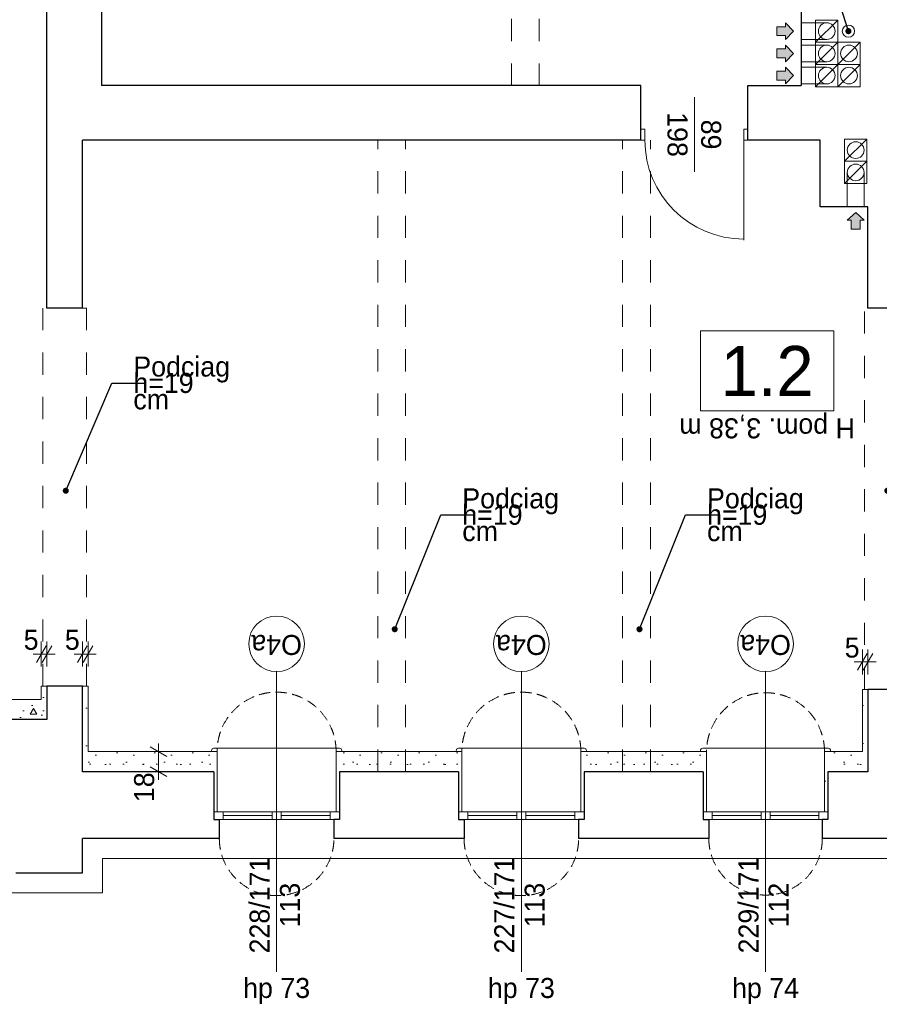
# Model space of a CAD drawing. Extents: x -145259 to -66341, y -2316 to 227384.
# Tile 37 of 141: x -115113 to -107386, y 85621 to 94477. Entities that reach past the tile are written whole.
import ezdxf

# ---------------------------------------------------------------- set-up
doc = ezdxf.new("R2010")
doc.units = 0
doc.header["$MEASUREMENT"] = 0
doc.linetypes.add('Krawędzie ukryte', pattern=[150, 100, -50])
doc.linetypes.add('Przerywana', pattern=[400, 200, -200])
doc.layers.add('Arch ocieplenie', color=7, linetype='Continuous')
doc.layers.add('Arch wymiary', color=7, linetype='Continuous')
for name, color, linetype, lineweight in [('Arch ocieplenie_Nr_Pióra__21', 7, 'Continuous', 13), ('Arch opisy okien_Nr_Pióra__21', 7, 'Continuous', 13), ('Arch opisy_Nr_Pióra__1', 7, 'Continuous', 25), ('Arch opisy_Nr_Pióra__21', 7, 'Continuous', 13), ('Arch wymiary_Nr_Pióra__21', 7, 'Continuous', 13), ('Arch wymiary_Nr_Pióra__5', 7, 'Continuous', 13), ('Inwent kominy_Nr_Pióra__21', 7, 'Continuous', 13), ('INWENT OPISY_Nr_Pióra__21', 7, 'Continuous', 13), ('INWENT STROPY_Nr_Pióra__21', 7, 'Continuous', 13), ('INWENT. DRZWI_Nr_Pióra__21', 7, 'Continuous', 13), ('INWENT. OKNA_Nr_Pióra__21', 7, 'Continuous', 13), ('INWENT.ŚCIANY_Nr_Pióra__1', 7, 'Continuous', 25), ('INWENT.ŚCIANY_Nr_Pióra__21', 7, 'Continuous', 13)]:
    doc.layers.add(name, color=color, linetype=linetype, lineweight=lineweight)
doc.layers.add('INWENT kanalizacja_Nr_Pióra__118', color=7, linetype='Continuous', lineweight=13, true_color=0x573938)
doc.styles.add('GENERATED_STYLE_1', font='txt')
doc.styles.add('GENERATED_STYLE_4', font='txt')
doc.styles.add('GENERATED_STYLE_5', font='txt')
doc.styles.add('GENERATED_STYLE_7', font='txt')
doc.styles.add('GENERATED_STYLE_8', font='txt')
doc.dimstyles.new('GENERATED_STYLE__1', dxfattribs={"dimtxt": 179.999995, "dimasz": 114, "dimexe": 0.18, "dimexo": 0, "dimgap": 0.09, "dimtad": 1, "dimdec": 0, "dimlfac": 0.1, "dimzin": 0, "dimdsep": 46, "dimtxsty": 'GENERATED_STYLE_1', "dimblk": 'ARROWHEAD_2', "dimblk1": 'ARROWHEAD_2', "dimblk2": 'ARROWHEAD_2', "dimcen": 0.09, "dimclrd": 7, "dimclre": 7, "dimclrt": 7, "dimazin": 0, "dimtfac": 1, "dimtdec": 4, "dimtmove": 0, "dimatfit": 3, "dimfxl": 0, "dimtolj": 1, "dimtzin": 0, "dimarcsym": 0})
doc.dimstyles.new('GENERATED_STYLE__2', dxfattribs={"dimtxt": 179.999995, "dimasz": 114, "dimexe": 0.18, "dimexo": 0, "dimgap": 0.09, "dimtad": 1, "dimtih": 1, "dimtoh": 1, "dimdec": 0, "dimlfac": 0.1, "dimzin": 0, "dimdsep": 46, "dimtxsty": 'GENERATED_STYLE_1', "dimblk": 'ARROWHEAD_2', "dimblk1": 'ARROWHEAD_2', "dimblk2": 'ARROWHEAD_2', "dimcen": 0.09, "dimclrd": 7, "dimclre": 7, "dimclrt": 7, "dimazin": 0, "dimtfac": 1, "dimtdec": 4, "dimtmove": 0, "dimatfit": 3, "dimfxl": 0, "dimtolj": 1, "dimtzin": 0, "dimarcsym": 0})
doc.dimstyles.new('GENERATED_STYLE__9', dxfattribs={"dimtxt": 0.18, "dimasz": 109.44, "dimexe": 0.18, "dimexo": 0.0625, "dimgap": 0.09, "dimtad": 0, "dimtih": 1, "dimtoh": 1, "dimdec": 4, "dimzin": 0, "dimdsep": 46, "dimcen": 0.09, "dimadec": 0, "dimazin": 0, "dimtfac": 1, "dimtdec": 4, "dimtmove": 0, "dimatfit": 3, "dimldrblk": 'ARROWHEAD_11', "dimfxl": 0, "dimtolj": 1, "dimtzin": 0, "dimarcsym": 0})
pattern_1 = [(0, (0, 0), (0, 623.5383), [60, -300]), (0, (180, 311.8), (0, 623.5383), [60, -300]), (60, (0, 0), (-540, 311.7692), [60, -300]), (60, (360, 0), (-540, 311.7692), [60, -300]), (120, (60, 0), (540, 311.7692), [60, -300]), (120, (420, 0), (540, 311.7692), [60, -300]), (0, (0, 60), (0, 120), [0, -120, 0, -180.00001]), (45, (60, 60), (-84.85282, 84.85282), [0, -90, 0, -150.00001])]

# ---------------------------------------------------------------- blocks, each defined once
blk = doc.blocks.new('Ściana_349', base_point=(-107488.7, 87713.6))
at = {"layer": 'Arch ocieplenie_Nr_Pióra__21', "linetype": 'Continuous'}
h = blk.add_hatch(dxfattribs=at)
h.set_pattern_fill('Structural_Concrete', color=256, style=0, pattern_type=2)
h.set_pattern_definition(pattern_1)
h.paths.add_polyline_path([(-107488.7, 87713.6), (-107488.7, 88453.6), (-107538.7, 88453.6), (-107538.7, 87893.6)], flags=0)
for p, q in [((-107488.7, 88453.6), (-107538.7, 88453.6)), ((-107538.7, 88453.6), (-107538.7, 87893.6)), ((-107488.7, 87713.6), (-107488.7, 88453.6))]:
    blk.add_line(p, q, dxfattribs=at)
blk = doc.blocks.new('Ściana_351', base_point=(-114868.7, 88183.6))
at = {"layer": 'Arch ocieplenie_Nr_Pióra__21', "linetype": 'Continuous'}
h = blk.add_hatch(dxfattribs=at)
h.set_pattern_fill('Structural_Concrete', color=256, style=0, pattern_type=2)
h.set_pattern_definition(pattern_1)
h.paths.add_polyline_path([(-114868.7, 88183.6), (-114868.7, 88483.6), (-114918.7, 88483.6), (-114918.7, 88363.6)], flags=0)
for p, q in [((-114868.7, 88483.6), (-114918.7, 88483.6)), ((-114918.7, 88483.6), (-114918.7, 88363.6)), ((-114868.7, 88183.6), (-114868.7, 88483.6))]:
    blk.add_line(p, q, dxfattribs=at)
blk = doc.blocks.new('Ściana_352', base_point=(-114548.7, 88483.6))
at = {"layer": 'Arch ocieplenie_Nr_Pióra__21', "linetype": 'Continuous'}
h = blk.add_hatch(dxfattribs=at)
h.set_pattern_fill('Structural_Concrete', color=256, style=0, pattern_type=2)
h.set_pattern_definition(pattern_1)
h.paths.add_polyline_path([(-114548.7, 88483.6), (-114548.7, 87713.6), (-114498.7, 87893.6), (-114498.7, 88483.6)], flags=0)
for p, q in [((-114548.7, 88483.6), (-114548.7, 87713.6)), ((-114498.7, 88483.6), (-114548.7, 88483.6)), ((-114498.7, 87893.6), (-114498.7, 88483.6))]:
    blk.add_line(p, q, dxfattribs=at)
blk = doc.blocks.new('Ściana_361', base_point=(-108968.7, 87353.6))
at = {"layer": 'Arch ocieplenie_Nr_Pióra__21', "linetype": 'Continuous'}
h = blk.add_hatch(dxfattribs=at)
h.set_pattern_fill('Structural_Concrete', color=256, style=0, pattern_type=2)
h.set_pattern_definition(pattern_1)
h.paths.add_polyline_path([(-108938.7, 87353.6), (-108938.7, 87893.6), (-108968.7, 87713.6), (-108968.7, 87353.6)], flags=0)
for p, q in [((-108938.7, 87353.6), (-108938.7, 87893.6)), ((-108968.7, 87713.6), (-108968.7, 87353.6)), ((-108968.7, 87353.6), (-108938.7, 87353.6))]:
    blk.add_line(p, q, dxfattribs=at)
blk = doc.blocks.new('Ściana_362', base_point=(-107848.7, 87353.6))
at = {"layer": 'Arch ocieplenie_Nr_Pióra__21', "linetype": 'Continuous'}
h = blk.add_hatch(dxfattribs=at)
h.set_pattern_fill('Structural_Concrete', color=256, style=0, pattern_type=2)
h.set_pattern_definition(pattern_1)
h.paths.add_polyline_path([(-107848.7, 87353.6), (-107848.7, 87713.6), (-107878.7, 87893.6), (-107878.7, 87353.6)], flags=0)
for p, q in [((-107878.7, 87893.6), (-107878.7, 87353.6)), ((-107848.7, 87353.6), (-107848.7, 87713.6)), ((-107878.7, 87353.6), (-107848.7, 87353.6))]:
    blk.add_line(p, q, dxfattribs=at)
blk = doc.blocks.new('Ściana_363', base_point=(-111168.7, 87353.6))
at = {"layer": 'Arch ocieplenie_Nr_Pióra__21', "linetype": 'Continuous'}
h = blk.add_hatch(dxfattribs=at)
h.set_pattern_fill('Structural_Concrete', color=256, style=0, pattern_type=2)
h.set_pattern_definition(pattern_1)
h.paths.add_polyline_path([(-111138.7, 87353.6), (-111138.7, 87893.6), (-111168.7, 87713.6), (-111168.7, 87353.6)], flags=0)
for p, q in [((-111138.7, 87353.6), (-111138.7, 87893.6)), ((-111168.7, 87713.6), (-111168.7, 87353.6)), ((-111168.7, 87353.6), (-111138.7, 87353.6))]:
    blk.add_line(p, q, dxfattribs=at)
blk = doc.blocks.new('Ściana_364', base_point=(-110038.7, 87353.6))
at = {"layer": 'Arch ocieplenie_Nr_Pióra__21', "linetype": 'Continuous'}
h = blk.add_hatch(dxfattribs=at)
h.set_pattern_fill('Structural_Concrete', color=256, style=0, pattern_type=2)
h.set_pattern_definition(pattern_1)
h.paths.add_polyline_path([(-110038.7, 87353.6), (-110038.7, 87713.6), (-110068.7, 87893.6), (-110068.7, 87353.6)], flags=0)
for p, q in [((-110068.7, 87893.6), (-110068.7, 87353.6)), ((-110038.7, 87353.6), (-110038.7, 87713.6)), ((-110068.7, 87353.6), (-110038.7, 87353.6))]:
    blk.add_line(p, q, dxfattribs=at)
blk = doc.blocks.new('Ściana_365', base_point=(-113368.7, 87353.6))
at = {"layer": 'Arch ocieplenie_Nr_Pióra__21', "linetype": 'Continuous'}
h = blk.add_hatch(dxfattribs=at)
h.set_pattern_fill('Structural_Concrete', color=256, style=0, pattern_type=2)
h.set_pattern_definition(pattern_1)
h.paths.add_polyline_path([(-113338.7, 87353.6), (-113338.7, 87893.6), (-113368.7, 87713.6), (-113368.7, 87353.6)], flags=0)
for p, q in [((-113338.7, 87353.6), (-113338.7, 87893.6)), ((-113368.7, 87713.6), (-113368.7, 87353.6)), ((-113368.7, 87353.6), (-113338.7, 87353.6))]:
    blk.add_line(p, q, dxfattribs=at)
blk = doc.blocks.new('Ściana_366', base_point=(-112238.7, 87353.6))
at = {"layer": 'Arch ocieplenie_Nr_Pióra__21', "linetype": 'Continuous'}
h = blk.add_hatch(dxfattribs=at)
h.set_pattern_fill('Structural_Concrete', color=256, style=0, pattern_type=2)
h.set_pattern_definition(pattern_1)
h.paths.add_polyline_path([(-112238.7, 87353.6), (-112238.7, 87713.6), (-112268.7, 87893.6), (-112268.7, 87353.6)], flags=0)
for p, q in [((-112268.7, 87893.6), (-112268.7, 87353.6)), ((-112238.7, 87353.6), (-112238.7, 87713.6)), ((-112268.7, 87353.6), (-112238.7, 87353.6))]:
    blk.add_line(p, q, dxfattribs=at)
blk = doc.blocks.new('Ściana_379', base_point=(-107488.7, 87713.6))
at = {"layer": 'Arch ocieplenie_Nr_Pióra__21', "linetype": 'Continuous'}
h = blk.add_hatch(dxfattribs=at)
h.set_pattern_fill('Structural_Concrete', color=256, style=0, pattern_type=2)
h.set_pattern_definition(pattern_1)
h.paths.add_polyline_path([(-107538.7, 87893.6), (-107878.7, 87893.6), (-107848.7, 87713.6), (-107488.7, 87713.6)], flags=0)
for p, q in [((-107538.7, 87893.6), (-107878.7, 87893.6)), ((-107848.7, 87713.6), (-107488.7, 87713.6))]:
    blk.add_line(p, q, dxfattribs=at)
blk = doc.blocks.new('Ściana_380', base_point=(-108968.7, 87713.6))
at = {"layer": 'Arch ocieplenie_Nr_Pióra__21', "linetype": 'Continuous'}
h = blk.add_hatch(dxfattribs=at)
h.set_pattern_fill('Structural_Concrete', color=256, style=0, pattern_type=2)
h.set_pattern_definition(pattern_1)
h.paths.add_polyline_path([(-108938.7, 87893.6), (-110068.7, 87893.6), (-110038.7, 87713.6), (-108968.7, 87713.6)], flags=0)
for p, q in [((-108938.7, 87893.6), (-110068.7, 87893.6)), ((-110038.7, 87713.6), (-108968.7, 87713.6))]:
    blk.add_line(p, q, dxfattribs=at)
blk = doc.blocks.new('Ściana_381', base_point=(-111168.7, 87713.6))
at = {"layer": 'Arch ocieplenie_Nr_Pióra__21', "linetype": 'Continuous'}
h = blk.add_hatch(dxfattribs=at)
h.set_pattern_fill('Structural_Concrete', color=256, style=0, pattern_type=2)
h.set_pattern_definition(pattern_1)
h.paths.add_polyline_path([(-111138.7, 87893.6), (-112268.7, 87893.6), (-112238.7, 87713.6), (-111168.7, 87713.6)], flags=0)
for p, q in [((-111138.7, 87893.6), (-112268.7, 87893.6)), ((-112238.7, 87713.6), (-111168.7, 87713.6))]:
    blk.add_line(p, q, dxfattribs=at)
blk = doc.blocks.new('Ściana_382', base_point=(-113368.7, 87713.6))
at = {"layer": 'Arch ocieplenie_Nr_Pióra__21', "linetype": 'Continuous'}
h = blk.add_hatch(dxfattribs=at)
h.set_pattern_fill('Structural_Concrete', color=256, style=0, pattern_type=2)
h.set_pattern_definition(pattern_1)
h.paths.add_polyline_path([(-113338.7, 87893.6), (-114498.7, 87893.6), (-114548.7, 87713.6), (-113368.7, 87713.6)], flags=0)
for p, q in [((-113338.7, 87893.6), (-114498.7, 87893.6)), ((-114548.7, 87713.6), (-113368.7, 87713.6))]:
    blk.add_line(p, q, dxfattribs=at)
blk = doc.blocks.new('Ściana_383', base_point=(-114868.7, 88183.6))
at = {"layer": 'Arch ocieplenie_Nr_Pióra__21', "linetype": 'Continuous'}
h = blk.add_hatch(dxfattribs=at)
h.set_pattern_fill('Structural_Concrete', color=256, style=0, pattern_type=2)
h.set_pattern_definition(pattern_1)
h.paths.add_polyline_path([(-114918.7, 88363.6), (-116388.7, 88363.6), (-116358.7, 88183.6), (-114868.7, 88183.6)], flags=0)
for p, q in [((-114918.7, 88363.6), (-116388.7, 88363.6)), ((-116358.7, 88183.6), (-114868.7, 88183.6))]:
    blk.add_line(p, q, dxfattribs=at)
blk = doc.blocks.new('*D1439')
at = {"layer": 'Arch wymiary_Nr_Pióra__5', "linetype": 'Continuous'}
for p, q in [((-114962, 88696.4), (-114875.4, 88846.4)), ((-114918.7, 88658.9), (-114918.7, 88883.9)), ((-114825.4, 88846.4), (-114912, 88696.4)), ((-114868.7, 88658.9), (-114868.7, 88883.9)), ((-114992.1, 88771.4), (-114918.7, 88771.4)), ((-114918.7, 88771.4), (-114868.7, 88771.4)), ((-114868.7, 88771.4), (-114795.4, 88771.4))]:
    blk.add_line(p, q, dxfattribs=at)
at = {"layer": 'Arch wymiary_Nr_Pióra__21', "insert": (-115077.3, 88807.4), "char_height": 180, "attachment_point": 7, "style": 'GENERATED_STYLE_1'}
blk.add_mtext('{5}', dxfattribs=at)
blk = doc.blocks.new('ARROWHEAD_2')
at = {"color": 0, "linetype": 'Continuous', "lineweight": 0}
for p, q in [((0, 0), (-1, 0)), ((-0.378, -0.655), (0.378, 0.655))]:
    blk.add_line(p, q, dxfattribs=at)
blk = doc.blocks.new('*D1440')
at = {"layer": 'Arch wymiary_Nr_Pióra__5', "linetype": 'Continuous'}
for p, q in [((-114592, 88696.4), (-114505.4, 88846.4)), ((-114548.7, 88658.9), (-114548.7, 88883.9)), ((-114455.4, 88846.4), (-114542, 88696.4)), ((-114498.7, 88658.9), (-114498.7, 88883.9)), ((-114622.1, 88771.4), (-114548.7, 88771.4)), ((-114548.7, 88771.4), (-114498.7, 88771.4)), ((-114498.7, 88771.4), (-114425.4, 88771.4))]:
    blk.add_line(p, q, dxfattribs=at)
at = {"layer": 'Arch wymiary_Nr_Pióra__21', "insert": (-114707.3, 88807.4), "char_height": 180, "attachment_point": 7, "style": 'GENERATED_STYLE_1'}
blk.add_mtext('{5}', dxfattribs=at)
blk = doc.blocks.new('*D1441')
at = {"layer": 'Arch wymiary_Nr_Pióra__5', "linetype": 'Continuous'}
for p, q in [((-113791.2, 87850.3), (-113941.2, 87936.9)), ((-113866.2, 87893.6), (-113866.2, 87967)), ((-113753.7, 87893.6), (-113978.7, 87893.6)), ((-113866.2, 87713.6), (-113866.2, 87893.6)), ((-113941.2, 87756.9), (-113791.2, 87670.3)), ((-113753.7, 87713.6), (-113978.7, 87713.6)), ((-113866.2, 87640.3), (-113866.2, 87713.6))]:
    blk.add_line(p, q, dxfattribs=at)
at = {"layer": 'Arch wymiary_Nr_Pióra__21', "insert": (-113902.2, 87439.9), "char_height": 180, "attachment_point": 7, "rotation": 90, "style": 'GENERATED_STYLE_1'}
blk.add_mtext('{18}', dxfattribs=at)
blk = doc.blocks.new('*D1442')
at = {"layer": 'Arch wymiary_Nr_Pióra__5', "linetype": 'Continuous'}
for p, q in [((-107582, 88626.3), (-107495.4, 88776.3)), ((-107538.7, 88588.8), (-107538.7, 88813.8)), ((-107445.4, 88776.3), (-107532, 88626.3)), ((-107488.7, 88588.8), (-107488.7, 88813.8)), ((-107612.1, 88701.3), (-107538.7, 88701.3)), ((-107538.7, 88701.3), (-107488.7, 88701.3)), ((-107488.7, 88701.3), (-107415.4, 88701.3))]:
    blk.add_line(p, q, dxfattribs=at)
at = {"layer": 'Arch wymiary_Nr_Pióra__21', "insert": (-107697.3, 88737.3), "char_height": 180, "attachment_point": 7, "style": 'GENERATED_STYLE_1'}
blk.add_mtext('{5}', dxfattribs=at)
blk = doc.blocks.new('ARROWHEAD_11')
at = {"color": 0, "linetype": 'Continuous', "lineweight": 0}
blk.add_line((0, 0), (-1, 0), dxfattribs=at)
at = {"color": 0, "linetype": 'Continuous', "lineweight": 0, "const_width": 0.25, "flags": 128}
blk.add_lwpolyline([(-0.125, 0, 1), (0.125, 0, 1)], format="xyb", close=True, dxfattribs=at)

msp = doc.modelspace()

# ---------------------------------------------------------------- hatches: boundary and pattern name
at = {"layer": 'Inwent kominy_Nr_Pióra__21', "linetype": 'Continuous'}
for points in [[(-108228.7, 94298.6), (-108228.7, 94333.6), (-108308.7, 94333.6), (-108308.7, 94413.6), (-108228.7, 94413.6), (-108228.7, 94448.6), (-108158.7, 94373.6)], [(-108228.7, 94098.6), (-108228.7, 94133.6), (-108308.7, 94133.6), (-108308.7, 94213.6), (-108228.7, 94213.6), (-108228.7, 94248.6), (-108158.7, 94173.6)], [(-108228.7, 93898.6), (-108228.7, 93933.6), (-108308.7, 93933.6), (-108308.7, 94013.6), (-108228.7, 94013.6), (-108228.7, 94048.6), (-108158.7, 93973.6)], [(-107673.7, 92673.6), (-107638.7, 92673.6), (-107638.7, 92593.6), (-107558.7, 92593.6), (-107558.7, 92673.6), (-107523.7, 92673.6), (-107598.7, 92743.6)]]:
    msp.add_hatch(color=256, dxfattribs=at).paths.add_polyline_path(points, flags=0)

# ---------------------------------------------------------------- linework, layer by layer
at = {"layer": 'Arch opisy okien_Nr_Pióra__21', "linetype": 'Continuous'}
for centre in [(-112803.7, 88863.6), (-110603.7, 88863.6), (-108408.7, 88863.6)]:
    msp.add_circle(centre, 250, dxfattribs=at)
at = {"layer": 'Arch opisy_Nr_Pióra__21', "linetype": 'Continuous'}
for p, q in [((-107794.6, 91677.6), (-108994.6, 91677.6)), ((-108994.6, 91677.6), (-108994.6, 90957.6)), ((-107794.6, 90957.6), (-107794.6, 91677.6)), ((-108994.6, 90957.6), (-107794.6, 90957.6))]:
    msp.add_line(p, q, dxfattribs=at)
at = {"layer": 'INWENT kanalizacja_Nr_Pióra__118', "linetype": 'Continuous'}
msp.add_circle((-107663.7, 94373.6), 55, dxfattribs=at)
at = {"layer": 'Inwent kominy_Nr_Pióra__21', "linetype": 'Continuous'}
for p, q in [((-108308.7, 94333.6), (-108308.7, 94413.6)), ((-108308.7, 94413.6), (-108228.7, 94413.6)), ((-108158.7, 94373.6), (-108228.7, 94448.6)), ((-108228.7, 94413.6), (-108228.7, 94448.6)), ((-107858.7, 94448.6), (-108088.7, 94448.6)), ((-107958.7, 94273.6), (-107958.7, 94473.6)), ((-107958.7, 94473.6), (-107758.7, 94473.6)), ((-107958.7, 94273.6), (-107758.7, 94473.6)), ((-107758.7, 94473.6), (-107758.7, 94273.6)), ((-108228.7, 94333.6), (-108308.7, 94333.6)), ((-108158.7, 94373.6), (-108228.7, 94298.6)), ((-108228.7, 94333.6), (-108228.7, 94298.6)), ((-108158.7, 94173.6), (-108228.7, 94248.6)), ((-108228.7, 94213.6), (-108228.7, 94248.6)), ((-107858.7, 94298.6), (-108088.7, 94298.6)), ((-107858.7, 94248.6), (-108088.7, 94248.6)), ((-107958.7, 94073.6), (-107958.7, 94273.6)), ((-107958.7, 94273.6), (-107758.7, 94273.6)), ((-107958.7, 94073.6), (-107758.7, 94273.6)), ((-107758.7, 94273.6), (-107958.7, 94273.6)), ((-107758.7, 94073.6), (-107758.7, 94273.6)), ((-107758.7, 94273.6), (-107558.7, 94273.6)), ((-107758.7, 94073.6), (-107558.7, 94273.6)), ((-107758.7, 94273.6), (-107758.7, 94073.6)), ((-107558.7, 94273.6), (-107558.7, 94073.6)), ((-108308.7, 94133.6), (-108308.7, 94213.6)), ((-108308.7, 94213.6), (-108228.7, 94213.6)), ((-108228.7, 94133.6), (-108308.7, 94133.6)), ((-108158.7, 94173.6), (-108228.7, 94098.6)), ((-108228.7, 94133.6), (-108228.7, 94098.6)), ((-108158.7, 93973.6), (-108228.7, 94048.6)), ((-108228.7, 94013.6), (-108228.7, 94048.6)), ((-107858.7, 94098.6), (-108088.7, 94098.6)), ((-107858.7, 94048.6), (-108088.7, 94048.6)), ((-107958.7, 93873.6), (-107958.7, 94073.6)), ((-107958.7, 94073.6), (-107758.7, 94073.6)), ((-107958.7, 93873.6), (-107758.7, 94073.6)), ((-107758.7, 94073.6), (-107958.7, 94073.6)), ((-107758.7, 93873.6), (-107758.7, 94073.6)), ((-107758.7, 94073.6), (-107558.7, 94073.6)), ((-107758.7, 93873.6), (-107558.7, 94073.6)), ((-107558.7, 94073.6), (-107758.7, 94073.6)), ((-107758.7, 94073.6), (-107758.7, 93873.6)), ((-107558.7, 94073.6), (-107558.7, 93873.6)), ((-108308.7, 93933.6), (-108308.7, 94013.6)), ((-108308.7, 94013.6), (-108228.7, 94013.6)), ((-108158.7, 93973.6), (-108228.7, 93898.6)), ((-108228.7, 93933.6), (-108308.7, 93933.6)), ((-108228.7, 93933.6), (-108228.7, 93898.6)), ((-107858.7, 93898.6), (-108088.7, 93898.6)), ((-107758.7, 93873.6), (-107958.7, 93873.6)), ((-107558.7, 93873.6), (-107758.7, 93873.6)), ((-107698.7, 93203.6), (-107698.7, 93403.6)), ((-107698.7, 93403.6), (-107498.7, 93403.6)), ((-107698.7, 93203.6), (-107498.7, 93403.6)), ((-107498.7, 93403.6), (-107498.7, 93203.6)), ((-107498.7, 93203.6), (-107698.7, 93203.6)), ((-107698.7, 93003.6), (-107698.7, 93203.6)), ((-107698.7, 93203.6), (-107498.7, 93203.6)), ((-107698.7, 93003.6), (-107498.7, 93203.6)), ((-107498.7, 93203.6), (-107498.7, 93003.6)), ((-107673.7, 93103.6), (-107673.7, 92793.6)), ((-107523.7, 93103.6), (-107523.7, 92793.6)), ((-107498.7, 93003.6), (-107698.7, 93003.6)), ((-107598.7, 92743.6), (-107673.7, 92673.6)), ((-107598.7, 92743.6), (-107523.7, 92673.6)), ((-107638.7, 92673.6), (-107673.7, 92673.6)), ((-107638.7, 92673.6), (-107638.7, 92593.6)), ((-107558.7, 92593.6), (-107558.7, 92673.6)), ((-107558.7, 92673.6), (-107523.7, 92673.6)), ((-107638.7, 92593.6), (-107558.7, 92593.6))]:
    msp.add_line(p, q, dxfattribs=at)
for centre in [(-107858.7, 94373.6), (-107858.7, 94173.6), (-107658.7, 94173.6), (-107858.7, 93973.6), (-107658.7, 93973.6), (-107598.7, 93303.6), (-107598.7, 93103.6)]:
    msp.add_circle(centre, 75, dxfattribs=at)
at = {"layer": 'INWENT OPISY_Nr_Pióra__21', "linetype": 'Continuous'}
for p, q in [((-109048.7, 93108.6), (-109048.7, 93778.6)), ((-112803.7, 88613.6), (-112803.7, 85913.9)), ((-110603.7, 88613.6), (-110603.7, 85913.9)), ((-108408.7, 88613.6), (-108408.7, 85913.9))]:
    msp.add_line(p, q, dxfattribs=at)
at = {"layer": 'INWENT STROPY_Nr_Pióra__21', "linetype": 'Przerywana'}
for p, q in [((-110693.7, 93883.6), (-110693.7, 101333.6)), ((-110443.7, 93883.6), (-110443.7, 101333.6)), ((-111893.7, 87713.6), (-111893.7, 93393.6)), ((-111643.7, 87713.6), (-111643.7, 93393.6)), ((-109693.7, 87713.6), (-109693.7, 93393.6)), ((-109443.7, 87713.6), (-109443.7, 93393.6)), ((-114903.7, 88483.6), (-114903.7, 91883.6)), ((-114513.7, 91883.6), (-114903.7, 91883.6)), ((-114513.7, 88483.6), (-114513.7, 91883.6)), ((-107518.7, 88453.6), (-107518.7, 91883.6)), ((-107128.7, 91883.6), (-107518.7, 91883.6)), ((-114513.7, 88483.6), (-114903.7, 88483.6)), ((-107128.7, 88453.6), (-107518.7, 88453.6))]:
    msp.add_line(p, q, dxfattribs=at)
at = {"layer": 'INWENT. DRZWI_Nr_Pióra__21', "linetype": 'Continuous'}
for p, q in [((-109493.7, 93493.6), (-109528.7, 93493.6)), ((-109493.7, 93393.6), (-109493.7, 93493.6)), ((-108603.7, 93393.6), (-108603.7, 93493.6)), ((-108603.7, 93493.6), (-108568.7, 93493.6)), ((-109493.7, 93393.6), (-109528.7, 93393.6)), ((-108603.7, 93393.6), (-108603.7, 92493.6)), ((-108603.7, 93393.6), (-108568.7, 93393.6))]:
    msp.add_line(p, q, dxfattribs=at)
msp.add_arc((-108603.7, 93393.6), 890, 180, 270, dxfattribs=at)
at = {"layer": 'INWENT. OKNA_Nr_Pióra__21', "linetype": 'Continuous'}
for p, q in [((-113388.7, 87903.6), (-113388.7, 87893.6)), ((-113368.7, 87923.6), (-112238.7, 87923.6)), ((-112218.7, 87903.6), (-112218.7, 87893.6)), ((-111188.7, 87903.6), (-111188.7, 87893.6)), ((-111168.7, 87923.6), (-110038.7, 87923.6)), ((-110018.7, 87903.6), (-110018.7, 87893.6)), ((-108993.7, 87903.6), (-108993.7, 87893.6)), ((-108973.7, 87923.6), (-107843.7, 87923.6)), ((-107823.7, 87903.6), (-107823.7, 87893.6)), ((-112243.7, 87353.6), (-113363.7, 87353.6)), ((-113283.7, 87283.6), (-113283.7, 87353.6)), ((-112843.7, 87318.6), (-113283.7, 87318.6)), ((-112843.7, 87283.6), (-112843.7, 87353.6)), ((-112763.7, 87283.6), (-112763.7, 87353.6)), ((-112323.7, 87318.6), (-112763.7, 87318.6)), ((-112323.7, 87283.6), (-112323.7, 87353.6)), ((-110043.7, 87353.6), (-111163.7, 87353.6)), ((-111083.7, 87283.6), (-111083.7, 87353.6)), ((-110643.7, 87318.6), (-111083.7, 87318.6)), ((-110643.7, 87283.6), (-110643.7, 87353.6)), ((-110563.7, 87283.6), (-110563.7, 87353.6)), ((-110123.7, 87318.6), (-110563.7, 87318.6)), ((-110123.7, 87283.6), (-110123.7, 87353.6)), ((-107848.7, 87353.6), (-108968.7, 87353.6)), ((-108888.7, 87283.6), (-108888.7, 87353.6)), ((-108448.7, 87318.6), (-108888.7, 87318.6)), ((-108448.7, 87283.6), (-108448.7, 87353.6)), ((-108368.7, 87283.6), (-108368.7, 87353.6)), ((-107928.7, 87318.6), (-108368.7, 87318.6)), ((-107928.7, 87283.6), (-107928.7, 87353.6)), ((-113363.7, 87283.6), (-112243.7, 87283.6)), ((-111163.7, 87283.6), (-110043.7, 87283.6)), ((-108968.7, 87283.6), (-107848.7, 87283.6))]:
    msp.add_line(p, q, dxfattribs=at)
for centre, start, end in [((-113368.7, 87903.6), 90, 180), ((-112238.7, 87903.6), 0, 90), ((-111168.7, 87903.6), 90, 180), ((-110038.7, 87903.6), 0, 90), ((-108973.7, 87903.6), 90, 180), ((-107843.7, 87903.6), 0, 90)]:
    msp.add_arc(centre, 20, start, end, dxfattribs=at)
at = {"layer": 'INWENT.ŚCIANY_Nr_Pióra__1', "linetype": 'Continuous'}
for p, q in [((-114868.7, 91883.6), (-114868.7, 100873.6)), ((-114378.7, 95133.6), (-114378.7, 93883.6)), ((-108088.7, 94633.6), (-108088.7, 93883.6)), ((-109528.7, 93883.6), (-114378.7, 93883.6)), ((-109528.7, 93393.6), (-109528.7, 93883.6)), ((-108568.7, 93393.6), (-108568.7, 93883.6)), ((-108568.7, 93883.6), (-108088.7, 93883.6)), ((-114548.7, 91883.6), (-114548.7, 93393.6)), ((-109528.7, 93393.6), (-114548.7, 93393.6)), ((-107918.7, 93393.6), (-108568.7, 93393.6)), ((-107918.7, 92793.6), (-107918.7, 93393.6)), ((-107488.7, 92793.6), (-107918.7, 92793.6)), ((-107488.7, 91883.6), (-107488.7, 92793.6)), ((-114548.7, 91883.6), (-114868.7, 91883.6)), ((-107158.7, 91883.6), (-107488.7, 91883.6)), ((-114548.7, 88483.6), (-114868.7, 88483.6)), ((-114868.7, 88483.6), (-114868.7, 88183.6)), ((-114548.7, 87713.6), (-114548.7, 88483.6)), ((-107158.7, 88453.6), (-107488.7, 88453.6)), ((-107488.7, 88453.6), (-107488.7, 87713.6)), ((-114868.7, 88183.6), (-116358.7, 88183.6)), ((-113368.7, 87713.6), (-114548.7, 87713.6)), ((-113368.7, 87713.6), (-113368.7, 87283.6)), ((-112238.7, 87713.6), (-112238.7, 87283.6)), ((-111168.7, 87713.6), (-112238.7, 87713.6)), ((-111168.7, 87713.6), (-111168.7, 87283.6)), ((-110038.7, 87713.6), (-110038.7, 87283.6)), ((-108968.7, 87713.6), (-110038.7, 87713.6)), ((-108968.7, 87713.6), (-108968.7, 87283.6)), ((-107488.7, 87713.6), (-107848.7, 87713.6)), ((-107848.7, 87713.6), (-107848.7, 87283.6)), ((-113368.7, 87283.6), (-113318.7, 87283.6)), ((-113318.7, 87283.6), (-113318.7, 87113.6)), ((-112238.7, 87283.6), (-112288.7, 87283.6)), ((-112288.7, 87283.6), (-112288.7, 87113.6)), ((-111168.7, 87283.6), (-111118.7, 87283.6)), ((-111118.7, 87283.6), (-111118.7, 87113.6)), ((-110038.7, 87283.6), (-110088.7, 87283.6)), ((-110088.7, 87283.6), (-110088.7, 87113.6)), ((-108968.7, 87283.6), (-108918.7, 87283.6)), ((-108918.7, 87283.6), (-108918.7, 87113.6)), ((-107848.7, 87283.6), (-107898.7, 87283.6)), ((-107898.7, 87283.6), (-107898.7, 87113.6)), ((-114548.7, 86803.6), (-114548.7, 87113.6)), ((-113318.7, 87113.6), (-114548.7, 87113.6)), ((-111118.7, 87113.6), (-112288.7, 87113.6)), ((-108918.7, 87113.6), (-110088.7, 87113.6)), ((-106698.7, 87113.6), (-107898.7, 87113.6)), ((-115148.7, 86803.6), (-114548.7, 86803.6))]:
    msp.add_line(p, q, dxfattribs=at)
at = {"layer": 'INWENT.ŚCIANY_Nr_Pióra__21', "linetype": 'Continuous'}
for p, q in [((-100248.7, 86933.6), (-114368.7, 86933.6)), ((-114368.7, 86623.6), (-114368.7, 86933.6)), ((-115328.7, 86623.6), (-114368.7, 86623.6))]:
    msp.add_line(p, q, dxfattribs=at)
at = {"layer": 'INWENT.ŚCIANY_Nr_Pióra__21', "linetype": 'Krawędzie ukryte'}
for centre, radius, start, end in [((-112803.7, 87893.6), 535, 0, 180), ((-110603.7, 87893.6), 535, 0, 180), ((-108408.7, 87893.6), 530, 0, 180), ((-112803.7, 87113.6), 515, 180, 0), ((-110603.7, 87113.6), 515, 180, 0), ((-108408.7, 87113.6), 510, 180, 0)]:
    msp.add_arc(centre, radius, start, end, dxfattribs=at)

# ---------------------------------------------------------------- block references
at = {"layer": 'Arch ocieplenie'}
for name, p in [('Ściana_351', (-114868.7, 88183.6)), ('Ściana_352', (-114548.7, 88483.6)), ('Ściana_349', (-107488.7, 87713.6)), ('Ściana_383', (-114868.7, 88183.6)), ('Ściana_382', (-113368.7, 87713.6)), ('Ściana_365', (-113368.7, 87353.6)), ('Ściana_366', (-112238.7, 87353.6)), ('Ściana_381', (-111168.7, 87713.6)), ('Ściana_363', (-111168.7, 87353.6)), ('Ściana_364', (-110038.7, 87353.6)), ('Ściana_380', (-108968.7, 87713.6)), ('Ściana_361', (-108968.7, 87353.6)), ('Ściana_362', (-107848.7, 87353.6)), ('Ściana_379', (-107488.7, 87713.6))]:
    msp.add_blockref(name, p, dxfattribs=at)

# ---------------------------------------------------------------- texts
at = {"layer": 'Arch opisy okien_Nr_Pióra__21', "linetype": 'Continuous', "char_height": 180, "attachment_point": 2, "rotation": 180, "style": 'GENERATED_STYLE_8'}
for insert in [(-112803.7, 88763.3), (-110603.7, 88763.3), (-108408.7, 88763.3)]:
    msp.add_mtext('{O4a}', dxfattribs=dict(at, insert=insert))
at = {"layer": 'Arch opisy_Nr_Pióra__1', "linetype": 'Continuous', "insert": (-108394.6, 91092.6), "char_height": 450, "attachment_point": 8, "style": 'GENERATED_STYLE_5'}
msp.add_mtext('{1.2}', dxfattribs=at)
at = {"layer": 'INWENT OPISY_Nr_Pióra__21', "linetype": 'Continuous', "char_height": 180, "width": 1346.334, "attachment_point": 2, "style": 'GENERATED_STYLE_7'}
for s, insert, rotation, line_spacing_factor in [('{89\\P198}', (-108807.9, 93443.6), 270, 1.007581), ('{228/171\\P113}', (-113047, 86513.9), 90, 0.908754), ('{227/171\\P113}', (-110847, 86513.9), 90, 0.908754), ('{229/171\\P112}', (-108652, 86513.9), 90, 0.900338)]:
    msp.add_mtext(s, dxfattribs=dict(at, insert=insert, rotation=rotation, line_spacing_factor=line_spacing_factor))
at = {"layer": 'INWENT OPISY_Nr_Pióra__21', "linetype": 'Continuous', "char_height": 180, "width": 803.012, "attachment_point": 4, "line_spacing_factor": 0.491192, "style": 'GENERATED_STYLE_4'}
for insert in [(-114091.8, 91208.4), (-111134.9, 90023), (-108934.9, 90023)]:
    msp.add_mtext('{Podciag\\Ph=19 cm}', dxfattribs=dict(at, insert=insert))
at = {"layer": 'INWENT OPISY_Nr_Pióra__21', "linetype": 'Continuous', "insert": (-108394.6, 90711.6), "char_height": 180, "attachment_point": 2, "rotation": 180, "style": 'GENERATED_STYLE_7'}
msp.add_mtext('{H pom. 3,38 m}', dxfattribs=at)
at = {"layer": 'INWENT OPISY_Nr_Pióra__21', "linetype": 'Continuous', "char_height": 180, "attachment_point": 2, "style": 'GENERATED_STYLE_7'}
for s, insert in [('{hp 73}', (-112803.7, 85858.2)), ('{hp 73}', (-110603.7, 85858.2)), ('{hp 74}', (-108408.7, 85857.6))]:
    msp.add_mtext(s, dxfattribs=dict(at, insert=insert))

# ---------------------------------------------------------------- dimensions: what is measured, and where the dimension line sits
at = {"layer": 'Arch wymiary', "linetype": 'Continuous'}
for base, p1, p2, picture, middle in [((-114918.7, 88771.4), (-114918.7, 88333.6), (-114868.7, 88333.6), '*D1439', (-115009, 88897.4)), ((-114548.7, 88771.4), (-114548.7, 88098.6), (-114498.7, 88098.6), '*D1440', (-114639, 88897.4)), ((-107538.7, 88701.3), (-107538.7, 88083.6), (-107488.7, 88083.6), '*D1442', (-107629, 88827.3))]:
    dim = msp.add_linear_dim(base=base, p1=p1, p2=p2, dimstyle='GENERATED_STYLE__2', dxfattribs=at)
    dim.commit()
    dim.dimension.update_dxf_attribs({"geometry": picture, "text_midpoint": middle})
dim = msp.add_linear_dim(base=(-113866.2, 87713.6), p1=(-113958.7, 87713.6), p2=(-113958.7, 87893.6), angle=90, dimstyle='GENERATED_STYLE__1', dxfattribs=at)
dim.commit()
dim.dimension.update_dxf_attribs({"geometry": '*D1441', "text_midpoint": (-113992.2, 87576.4)})

# ---------------------------------------------------------------- leaders
at = {"layer": 'INWENT OPISY_Nr_Pióra__21', "linetype": 'Continuous', "annotation_type": 0, "has_hookline": 1, "hookline_direction": 1}
for points, text_width in [([(-107663.7, 94373.6), (-108266.4, 96292.2), (-108839.4, 96292.2)], 1328.6), ([(-114698.8, 90240.2), (-114284.1, 91208.9), (-113981.1, 91208.9)], 985.7), ([(-107313.8, 90240.2), (-106899.1, 91208.9), (-106596.1, 91208.9)], 985.7), ([(-111741.9, 88994.9), (-111327.2, 90023.6), (-111024.2, 90023.6)], 985.7), ([(-109541.9, 88994.9), (-109127.2, 90023.6), (-108824.2, 90023.6)], 985.7)]:
    msp.add_leader(points, dimstyle='GENERATED_STYLE__9', dxfattribs=dict(at, text_width=text_width))

doc.saveas('drawing.dxf')
